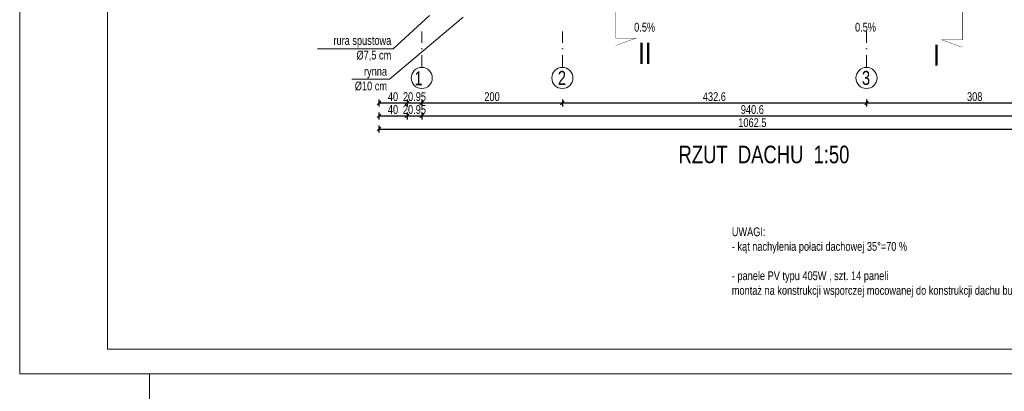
# Model space of a CAD drawing. Header units: inches. Extents: x 53031 to 98566, y -51777 to -15616.
# Tile 5 of 45: x 53031 to 54432, y -19297 to -18769. Entities that reach past the tile are written whole.
import ezdxf

# ---------------------------------------------------------------- set-up
doc = ezdxf.new("R2010")
doc.units = ezdxf.units.IN
doc.header["$MEASUREMENT"] = 0
doc.linetypes.add('DASHDOT', pattern=[1, 0.5, -0.25, 0, -0.25])
doc.layers.get('0').update_dxf_attribs({"lineweight": 0})
doc.layers.get('Defpoints').update_dxf_attribs({"lineweight": 0})
for name, color, linetype, lineweight in [('A--tabelka rysunku', 7, 'Continuous', 0), ('A8a-opisy dodatkowe', 33, 'Continuous', 0), ('p-- linia przekroju I-AB', 116, 'Continuous', 40), ('p--opisy dodatkowe', 62, 'Continuous', 0), ('p--osie konstr.-NR', 1, 'DASHDOT', 15), ('p--podpis rysunku', 7, 'Continuous', 0), ('p--wymiary-1-50', 5, 'Continuous', 0)]:
    doc.layers.add(name, color=color, linetype=linetype, lineweight=lineweight)
doc.styles.add('1-50', font='arial.ttf', dxfattribs={"width": 0.75, "height": 12.5})
doc.styles.get("Standard").update_dxf_attribs({"font": 'arial.ttf', "width": 0.75})
doc.dimstyles.new('1-50', dxfattribs={"dimtxt": 12.5, "dimasz": 5, "dimexe": 5, "dimexo": 5, "dimgap": 0.09, "dimtad": 0, "dimdsep": 46, "dimtxsty": '1-50', "dimblk": 'OBLIQUE', "dimcen": 0.09, "dimadec": 0, "dimazin": 0, "dimtfac": 1, "dimtdec": 4, "dimtix": 1, "dimtmove": 2, "dimatfit": 3, "dimldrblk": 'OBLIQUE', "dimfxl": 5, "dimfxlon": 1, "dimtvp": 0.7, "dimtolj": 1, "dimtzin": 0, "dimarcsym": 0})

# ---------------------------------------------------------------- blocks, each defined once
blk = doc.blocks.new('_OBLIQUE')
at = {"color": 0, "linetype": 'ByBlock', "lineweight": -2}
for p, q in [((-0.5, -0.5), (0.5, 0.5)), ((0, 0), (0, 0))]:
    blk.add_line(p, q, dxfattribs=at)
blk = doc.blocks.new('*D1179')
at = {"layer": 'Defpoints', "color": 0}
for p in [(53603, -18873.4), (53803, -18873.4), (53803, -18887.5)]:
    blk.add_point(p, dxfattribs=at)
at = {"layer": 'p--wymiary-1-50', "color": 0, "lineweight": -2}
for p, q in [((53603, -18882.5), (53603, -18892.5)), ((53603, -18887.5), (53803, -18887.5)), ((53803, -18882.5), (53803, -18892.5))]:
    blk.add_line(p, q, dxfattribs=at)
at = {"layer": 'p--wymiary-1-50', "color": 0, "lineweight": -2, "xscale": 5, "yscale": 5, "zscale": 5, "rotation": 180}
blk.add_blockref('_OBLIQUE', (53603, -18887.5), dxfattribs=at)
at = {"layer": 'p--wymiary-1-50', "color": 0, "lineweight": -2, "xscale": 5, "yscale": 5, "zscale": 5}
blk.add_blockref('_OBLIQUE', (53803, -18887.5), dxfattribs=at)
at = {"layer": 'p--wymiary-1-50', "color": 0, "insert": (53703, -18878.6), "char_height": 12.5, "attachment_point": 5, "style": '1-50'}
blk.add_mtext('\\A1;200', dxfattribs=at)
blk = doc.blocks.new('*D1180')
at = {"layer": 'Defpoints', "color": 0}
for p in [(53803, -18873.4), (54235.6, -18873.4), (54235.6, -18887.5)]:
    blk.add_point(p, dxfattribs=at)
at = {"layer": 'p--wymiary-1-50', "color": 0, "lineweight": -2}
for p, q in [((53803, -18882.5), (53803, -18892.5)), ((53803, -18887.5), (54235.6, -18887.5)), ((54235.6, -18882.5), (54235.6, -18892.5))]:
    blk.add_line(p, q, dxfattribs=at)
at = {"layer": 'p--wymiary-1-50', "color": 0, "lineweight": -2, "xscale": 5, "yscale": 5, "zscale": 5, "rotation": 180}
blk.add_blockref('_OBLIQUE', (53803, -18887.5), dxfattribs=at)
at = {"layer": 'p--wymiary-1-50', "color": 0, "lineweight": -2, "xscale": 5, "yscale": 5, "zscale": 5}
blk.add_blockref('_OBLIQUE', (54235.6, -18887.5), dxfattribs=at)
at = {"layer": 'p--wymiary-1-50', "color": 0, "insert": (54019.3, -18878.6), "char_height": 12.5, "attachment_point": 5, "style": '1-50'}
blk.add_mtext('\\A1;432.6', dxfattribs=at)
blk = doc.blocks.new('*D1181')
at = {"layer": 'Defpoints', "color": 0}
for p in [(54235.6, -18873.4), (54543.6, -18873.4), (54543.6, -18887.5)]:
    blk.add_point(p, dxfattribs=at)
at = {"layer": 'p--wymiary-1-50', "color": 0, "lineweight": -2}
for p, q in [((54235.6, -18882.5), (54235.6, -18892.5)), ((54235.6, -18887.5), (54543.6, -18887.5)), ((54543.6, -18882.5), (54543.6, -18892.5))]:
    blk.add_line(p, q, dxfattribs=at)
at = {"layer": 'p--wymiary-1-50', "color": 0, "lineweight": -2, "xscale": 5, "yscale": 5, "zscale": 5, "rotation": 180}
blk.add_blockref('_OBLIQUE', (54235.6, -18887.5), dxfattribs=at)
at = {"layer": 'p--wymiary-1-50', "color": 0, "lineweight": -2, "xscale": 5, "yscale": 5, "zscale": 5}
blk.add_blockref('_OBLIQUE', (54543.6, -18887.5), dxfattribs=at)
at = {"layer": 'p--wymiary-1-50', "color": 0, "insert": (54389.6, -18878.6), "char_height": 12.5, "attachment_point": 5, "style": '1-50'}
blk.add_mtext('\\A1;308', dxfattribs=at)
blk = doc.blocks.new('*D1182')
at = {"layer": 'Defpoints', "color": 0}
for p in [(53603, -18882.5), (54543.6, -18882.5), (54543.6, -18905.9)]:
    blk.add_point(p, dxfattribs=at)
at = {"layer": 'p--wymiary-1-50', "color": 0, "lineweight": -2}
for p, q in [((53603, -18900.9), (53603, -18910.9)), ((53603, -18905.9), (54543.6, -18905.9)), ((54543.6, -18900.9), (54543.6, -18910.9))]:
    blk.add_line(p, q, dxfattribs=at)
at = {"layer": 'p--wymiary-1-50', "color": 0, "lineweight": -2, "xscale": 5, "yscale": 5, "zscale": 5, "rotation": 180}
blk.add_blockref('_OBLIQUE', (53603, -18905.9), dxfattribs=at)
at = {"layer": 'p--wymiary-1-50', "color": 0, "lineweight": -2, "xscale": 5, "yscale": 5, "zscale": 5}
blk.add_blockref('_OBLIQUE', (54543.6, -18905.9), dxfattribs=at)
at = {"layer": 'p--wymiary-1-50', "color": 0, "insert": (54073.3, -18896.9), "char_height": 12.5, "attachment_point": 5, "style": '1-50'}
blk.add_mtext('\\A1;940.6', dxfattribs=at)
blk = doc.blocks.new('*D1183')
at = {"layer": 'Defpoints', "color": 0}
for p in [(53582.1, -18894.6), (53603, -18894.6), (53603, -18905.9)]:
    blk.add_point(p, dxfattribs=at)
at = {"layer": 'p--wymiary-1-50', "color": 0, "lineweight": -2}
for p, q in [((53582.1, -18900.9), (53582.1, -18910.9)), ((53582.1, -18905.9), (53603, -18905.9)), ((53603, -18900.9), (53603, -18910.9))]:
    blk.add_line(p, q, dxfattribs=at)
at = {"layer": 'p--wymiary-1-50', "color": 0, "lineweight": -2, "xscale": 5, "yscale": 5, "zscale": 5}
blk.add_blockref('_OBLIQUE', (53582.1, -18905.9), dxfattribs=at)
at = {"layer": 'p--wymiary-1-50', "color": 0, "lineweight": -2, "xscale": 5, "yscale": 5, "zscale": 5, "rotation": 180}
blk.add_blockref('_OBLIQUE', (53603, -18905.9), dxfattribs=at)
at = {"layer": 'p--wymiary-1-50', "color": 0, "insert": (53592.6, -18896.9), "char_height": 12.5, "attachment_point": 5, "style": '1-50'}
blk.add_mtext('\\A1;20.95', dxfattribs=at)
blk = doc.blocks.new('*D1184')
at = {"layer": 'Defpoints', "color": 0}
for p in [(53582.1, -18876.2), (53603, -18876.2), (53603, -18887.5)]:
    blk.add_point(p, dxfattribs=at)
at = {"layer": 'p--wymiary-1-50', "color": 0, "lineweight": -2}
for p, q in [((53582.1, -18882.5), (53582.1, -18892.5)), ((53582.1, -18887.5), (53603, -18887.5)), ((53603, -18882.5), (53603, -18892.5))]:
    blk.add_line(p, q, dxfattribs=at)
at = {"layer": 'p--wymiary-1-50', "color": 0, "lineweight": -2, "xscale": 5, "yscale": 5, "zscale": 5}
blk.add_blockref('_OBLIQUE', (53582.1, -18887.5), dxfattribs=at)
at = {"layer": 'p--wymiary-1-50', "color": 0, "lineweight": -2, "xscale": 5, "yscale": 5, "zscale": 5, "rotation": 180}
blk.add_blockref('_OBLIQUE', (53603, -18887.5), dxfattribs=at)
at = {"layer": 'p--wymiary-1-50', "color": 0, "insert": (53592.6, -18878.6), "char_height": 12.5, "attachment_point": 5, "style": '1-50'}
blk.add_mtext('\\A1;20.95', dxfattribs=at)
blk = doc.blocks.new('*D1187')
at = {"layer": 'Defpoints', "color": 0}
for p in [(53542.1, -18878.4), (53582.1, -18878.4), (53582.1, -18905.9)]:
    blk.add_point(p, dxfattribs=at)
at = {"layer": 'p--wymiary-1-50', "color": 0, "lineweight": -2}
for p, q in [((53542.1, -18900.9), (53542.1, -18910.9)), ((53542.1, -18905.9), (53582.1, -18905.9)), ((53582.1, -18900.9), (53582.1, -18910.9))]:
    blk.add_line(p, q, dxfattribs=at)
at = {"layer": 'p--wymiary-1-50', "color": 0, "lineweight": -2, "xscale": 5, "yscale": 5, "zscale": 5, "rotation": 180}
blk.add_blockref('_OBLIQUE', (53542.1, -18905.9), dxfattribs=at)
at = {"layer": 'p--wymiary-1-50', "color": 0, "lineweight": -2, "xscale": 5, "yscale": 5, "zscale": 5}
blk.add_blockref('_OBLIQUE', (53582.1, -18905.9), dxfattribs=at)
at = {"layer": 'p--wymiary-1-50', "color": 0, "insert": (53562.1, -18896.9), "char_height": 12.5, "attachment_point": 5, "style": '1-50'}
blk.add_mtext('\\A1;40', dxfattribs=at)
blk = doc.blocks.new('*D1188')
at = {"layer": 'Defpoints', "color": 0}
for p in [(53542.1, -18860), (53582.1, -18860), (53582.1, -18887.5)]:
    blk.add_point(p, dxfattribs=at)
at = {"layer": 'p--wymiary-1-50', "color": 0, "lineweight": -2}
for p, q in [((53542.1, -18882.5), (53542.1, -18892.5)), ((53542.1, -18887.5), (53582.1, -18887.5)), ((53582.1, -18882.5), (53582.1, -18892.5))]:
    blk.add_line(p, q, dxfattribs=at)
at = {"layer": 'p--wymiary-1-50', "color": 0, "lineweight": -2, "xscale": 5, "yscale": 5, "zscale": 5, "rotation": 180}
blk.add_blockref('_OBLIQUE', (53542.1, -18887.5), dxfattribs=at)
at = {"layer": 'p--wymiary-1-50', "color": 0, "lineweight": -2, "xscale": 5, "yscale": 5, "zscale": 5}
blk.add_blockref('_OBLIQUE', (53582.1, -18887.5), dxfattribs=at)
at = {"layer": 'p--wymiary-1-50', "color": 0, "insert": (53562.1, -18878.6), "char_height": 12.5, "attachment_point": 5, "style": '1-50'}
blk.add_mtext('\\A1;40', dxfattribs=at)
blk = doc.blocks.new('*D1191')
at = {"layer": 'Defpoints', "color": 0}
for p in [(53542.1, -18910.9), (54604.6, -18910.9), (54604.6, -18924.6)]:
    blk.add_point(p, dxfattribs=at)
at = {"layer": 'p--wymiary-1-50', "color": 0, "lineweight": -2}
for p, q in [((53542.1, -18919.6), (53542.1, -18929.6)), ((54604.6, -18919.6), (54604.6, -18929.6)), ((53542.1, -18924.6), (54604.6, -18924.6))]:
    blk.add_line(p, q, dxfattribs=at)
at = {"layer": 'p--wymiary-1-50', "color": 0, "lineweight": -2, "xscale": 5, "yscale": 5, "zscale": 5, "rotation": 180}
blk.add_blockref('_OBLIQUE', (53542.1, -18924.6), dxfattribs=at)
at = {"layer": 'p--wymiary-1-50', "color": 0, "lineweight": -2, "xscale": 5, "yscale": 5, "zscale": 5}
blk.add_blockref('_OBLIQUE', (54604.6, -18924.6), dxfattribs=at)
at = {"layer": 'p--wymiary-1-50', "color": 0, "insert": (54073.3, -18915.6), "char_height": 12.5, "attachment_point": 5, "style": '1-50'}
blk.add_mtext('\\A1;1062.5', dxfattribs=at)

msp = doc.modelspace()

# ---------------------------------------------------------------- linework, layer by layer
at = {"layer": 'A--tabelka rysunku', "linetype": 'Continuous'}
for points in [[(53031.039, -19272.433), (55131.039, -19272.433), (55131.039, -17787.433), (53031.039, -17787.433)], [(53031.039, -19272.433), (55131.039, -19272.433), (55131.039, -17787.433), (53031.039, -17787.433)], [(53156.039, -19237.433), (55096.039, -19237.433), (55096.039, -17822.433), (53156.039, -17822.433)], [(53215.894, -22242.433), (57415.894, -22242.433), (57415.894, -19272.433), (53215.894, -19272.433)]]:
    msp.add_lwpolyline(points, close=True, dxfattribs=at)
at = {"layer": 'p-- linia przekroju I-AB', "const_width": 0.5}
for points in [[(53879.006, -18755.337), (53879.006, -18795.347), (53908.033, -18795.347), (53879.006, -18805.758)], [(54372.025, -18757.87), (54372.025, -18797.881), (54342.998, -18797.881), (54372.025, -18808.292)]]:
    msp.add_lwpolyline(points, dxfattribs=at)
at = {"layer": 'p--opisy dodatkowe'}
for points in [[(53454.825, -18810.534), (53562.419, -18810.534), (53613.94, -18763.19)], [(53503.461, -18853.779), (53557.258, -18853.779), (53661.916, -18765.337)]]:
    msp.add_lwpolyline(points, dxfattribs=at)
at = {"layer": 'p--osie konstr.-NR', "linetype": 'DASHDOT', "ltscale": 35}
for p, q in [((53603.035, -18837.011), (53603.035, -18785.871)), ((53803.035, -18837.011), (53803.035, -18785.871)), ((54235.635, -18837.011), (54235.635, -18785.871))]:
    msp.add_line(p, q, dxfattribs=at)
at = {"layer": 'p--osie konstr.-NR', "linetype": 'Continuous', "ltscale": 35}
for centre in [(53603.035, -18852.011), (53803.035, -18852.011), (54235.635, -18852.011)]:
    msp.add_circle(centre, 15, dxfattribs=at)

# ---------------------------------------------------------------- texts
at = {"layer": 'A8a-opisy dodatkowe', "insert": (54044.066, -19064.375), "char_height": 12.5, "width": 743.05702, "attachment_point": 1, "style": '1-50'}
msp.add_mtext('UWAGI:\\P- kąt nachylenia połaci dachowej 35%%D=70 %\\P\\P- panele PV typu 405W , szt. 14 paneli\\Pmontaż na konstrukcji wsporczej mocowanej do konstrukcji dachu budynku', dxfattribs=at)
at = {"layer": 'p-- linia przekroju I-AB', "char_height": 30, "width": 72.0009}
for s, insert, attachment_point in [('{\\W0.8;II}', (53911.019, -18801.931), 1), ('\\W0.8;I', (54340.012, -18804.464), 3)]:
    msp.add_mtext(s, dxfattribs=dict(at, insert=insert, attachment_point=attachment_point))
at = {"layer": 'p--opisy dodatkowe', "char_height": 12.5, "style": '1-50'}
for s, insert, width, attachment_point in [('0.5%', (53905.148, -18786.236), 23.58547, 7), ('0.5%', (54249.241, -18786.236), 23.58547, 9), ('rura spustowa\\P%%c7,5 cm', (53559.605, -18792.408), 177.1707, 3), ('rynna\\PØ10 cm', (53553.584, -18870.086), 177.1707, 9)]:
    msp.add_mtext(s, dxfattribs=dict(at, insert=insert, width=width, attachment_point=attachment_point))
at = {"layer": 'p--osie konstr.-NR', "linetype": 'Continuous', "ltscale": 35, "char_height": 20, "width": 63.5564, "attachment_point": 3}
for s, insert in [('1', (53604.264, -18842.456)), ('2', (53808.281, -18841.882)), ('3', (54240.881, -18841.882))]:
    msp.add_mtext(s, dxfattribs=dict(at, insert=insert))
at = {"layer": 'p--podpis rysunku', "insert": (53968.341, -18948.245), "char_height": 25, "width": 531.4776, "attachment_point": 1}
msp.add_mtext('{\\W0.75;RZUT  DACHU  1:50}', dxfattribs=at)

# ---------------------------------------------------------------- dimensions: what is measured, and where the dimension line sits
at = {"layer": 'p--wymiary-1-50'}
for p1, p2, picture, middle in [((53542.085, -18859.996), (53582.085, -18859.996), '*D1188', (53562.085, -18878.551)), ((53542.085, -18878.363), (53582.085, -18878.363), '*D1187', (53562.085, -18896.918))]:
    dim = msp.add_aligned_dim(p1=p1, p2=p2, distance=-27.488, dimstyle='1-50', dxfattribs=at)
    dim.commit()
    dim.dimension.update_dxf_attribs({"geometry": picture, "text_midpoint": middle})
for base, p1, p2, picture, middle in [((53603.035, -18887.484), (53582.085, -18876.238), (53603.035, -18876.238), '*D1184', (53592.56, -18878.551)), ((53803.035, -18887.484), (53603.035, -18873.418), (53803.035, -18873.418), '*D1179', (53703.035, -18878.551)), ((54235.635, -18887.484), (53803.035, -18873.418), (54235.635, -18873.418), '*D1180', (54019.335, -18878.551)), ((54543.635, -18887.484), (54235.635, -18873.418), (54543.635, -18873.418), '*D1181', (54389.635, -18878.551)), ((53603.035, -18905.851), (53582.085, -18894.605), (53603.035, -18894.605), '*D1183', (53592.56, -18896.918)), ((54543.635, -18905.851), (53603.035, -18882.484), (54543.635, -18882.484), '*D1182', (54073.335, -18896.918)), ((54604.585, -18924.57), (53542.085, -18910.851), (54604.585, -18910.851), '*D1191', (54073.335, -18915.636))]:
    dim = msp.add_linear_dim(base=base, p1=p1, p2=p2, dimstyle='1-50', dxfattribs=at)
    dim.commit()
    dim.dimension.update_dxf_attribs({"geometry": picture, "text_midpoint": middle})

doc.saveas('drawing.dxf')
